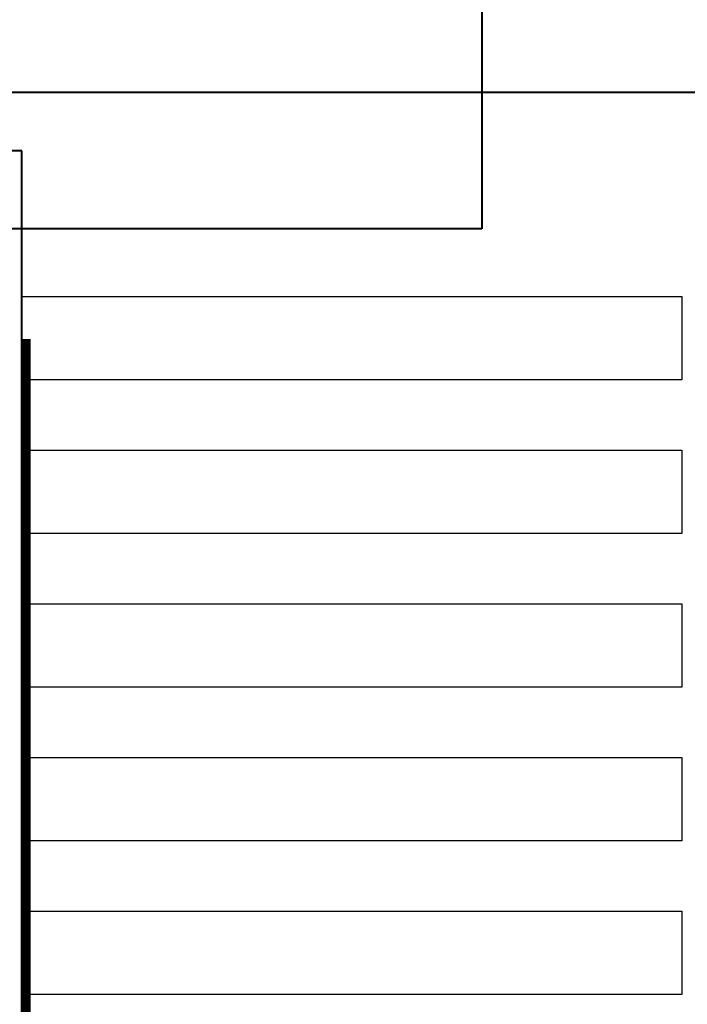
# Model space of a CAD drawing. Header units: inches. Extents: x 727810 to 1461440, y 2714588 to 5435005.
# Tile 72 of 233: x 728961 to 728991, y 2715719 to 2715764. Entities that reach past the tile are written whole.
import ezdxf

# ---------------------------------------------------------------- set-up
doc = ezdxf.new("R2010")
doc.units = ezdxf.units.IN
doc.header["$MEASUREMENT"] = 0
for name, color, linetype in [('DETAILS', 7, 'Continuous'), ('Saatvik', 5, 'Continuous'), ('table number', 51, 'Continuous'), ('tranch', 7, 'Continuous')]:
    doc.layers.add(name, color=color, linetype=linetype)

# ---------------------------------------------------------------- blocks, each defined once
blk = doc.blocks.new('A$C4c0e8594')
at = {"color": 3, "lineweight": 40}
for p, q in [((977.71, -582.081), (977.71, -609.077)), ((977.71, -609.077), (938.064, -609.077))]:
    blk.add_line(p, q, dxfattribs=at)

msp = doc.modelspace()

# ---------------------------------------------------------------- linework, layer by layer
at = {"layer": 'Saatvik', "color": 5}
for points in [[(728960.75018, 2715751.2212), (728990.79018, 2715751.2212), (728990.79018, 2715747.4212), (728960.75018, 2715747.4212), (728960.75018, 2715751.2212)], [(728960.75018, 2715744.2212), (728990.79018, 2715744.2212), (728990.79018, 2715740.4212), (728960.75018, 2715740.4212), (728960.75018, 2715744.2212)], [(728960.75018, 2715737.2212), (728990.79018, 2715737.2212), (728990.79018, 2715733.4212), (728960.75018, 2715733.4212), (728960.75018, 2715737.2212)], [(728960.75018, 2715730.2212), (728990.79018, 2715730.2212), (728990.79018, 2715726.4212), (728960.75018, 2715726.4212), (728960.75018, 2715730.2212)], [(728960.75018, 2715723.2212), (728990.79018, 2715723.2212), (728990.79018, 2715719.4212), (728960.75018, 2715719.4212), (728960.75018, 2715723.2212)]]:
    msp.add_lwpolyline(points, dxfattribs=at)

# ---------------------------------------------------------------- next in the draw order: block references
at = {"layer": 'table number', "color": 3, "lineweight": 40}
msp.add_blockref('A$C4c0e8594', (728003.98251, 2716363.3812), dxfattribs=at)

# ---------------------------------------------------------------- next in the draw order: linework, layer by layer
at = {"layer": 'DETAILS', "color": 6, "lineweight": 40}
for p, q in [((729021.4461, 2715760.52281), (728958.08806, 2715760.52281)), ((729021.4461, 2715760.52281), (728958.08806, 2715760.52281)), ((728960.75018, 2715757.86089), (728957.94114, 2715757.86089)), ((728960.75018, 2715757.86089), (728957.94114, 2715757.86089)), ((728960.75018, 2715599.52281), (728960.75018, 2715757.86089)), ((728960.75018, 2715599.52281), (728960.75018, 2715757.86089))]:
    msp.add_line(p, q, dxfattribs=at)
at = {"layer": 'tranch', "const_width": 0.4}
msp.add_lwpolyline([(728960.95018, 2715717.37201), (728960.95018, 2715749.2912)], dxfattribs=at)

doc.saveas('drawing.dxf')
